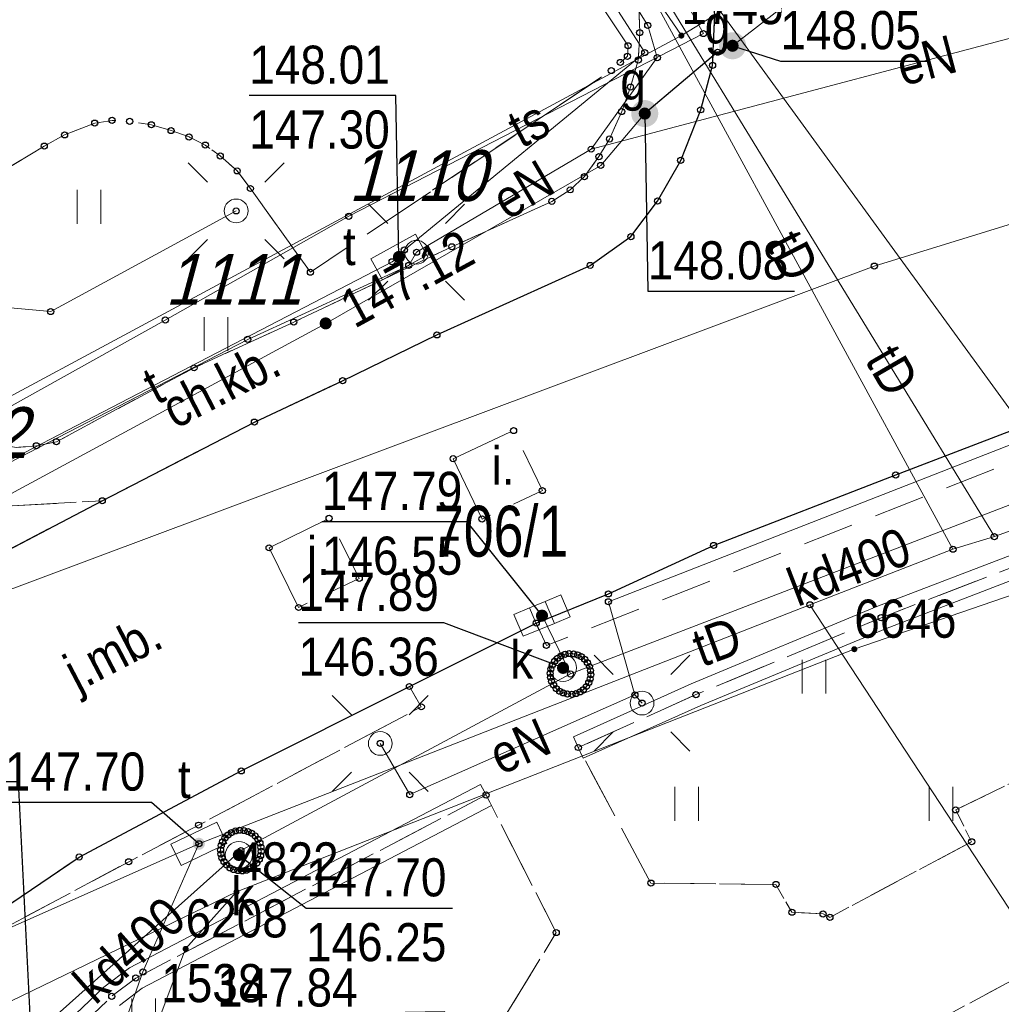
# Model space of a CAD drawing. Header units: metres. Extents: x 5548743 to 5556416, y 5707500 to 5714000.
# Tile 217 of 244: x 5554431 to 5554460, y 5710511 to 5710540. Entities that reach past the tile are written whole.
import ezdxf
from ezdxf.enums import TextEntityAlignment as Align

# ---------------------------------------------------------------- set-up
doc = ezdxf.new("R2010")
doc.units = ezdxf.units.M
for name, pattern in [('1.5_0.75', [2.25, 1.5, -0.75]), ('2.25_0.75', [3, 2.25, -0.75]), ('219-1000', [0])]:
    doc.linetypes.add(name, pattern=pattern)
doc.layers.get('0').update_dxf_attribs({"color": 2, "lineweight": 5})
doc.styles.get("Standard").update_dxf_attribs({"font": 'Working1250', "width": 0.75})
doc.linetypes.add('otdn_1000', pattern='A,7,0,[21,ksztalty.shx,S=0.7,R=0,X=0,Y=0]', length=7)

# ---------------------------------------------------------------- blocks, each defined once
blk = doc.blocks.new('203')
at = {"linetype": 'Continuous', "lineweight": 0}
h = blk.add_hatch(color=0, dxfattribs=at)
edge = h.paths.add_edge_path()
edge.add_arc((0, 0), 0.09, 0, 360)
blk = doc.blocks.new('PW01')
at = {"linetype": 'Continuous', "lineweight": 13}
h = blk.add_hatch(color=0, dxfattribs=at)
edge = h.paths.add_edge_path()
edge.add_arc((0, 0), 0.18, 0, 360)
blk = doc.blocks.new('US20')
at = {"color": 0, "linetype": 'Continuous', "lineweight": 13}
for p, q in [((-0.75, -0.35), (-0.75, 0.35)), ((-0.75, 0.35), (0.75, 0.35)), ((0.75, -0.35), (0.75, 0.35)), ((-0.75, -0.35), (0.75, -0.35))]:
    blk.add_line(p, q, dxfattribs=at)
blk = doc.blocks.new('SM01')
at = {"color": 0, "linetype": 'Continuous', "lineweight": 13}
for p, q in [((-0.848, 0.848), (-1.414, 1.414)), ((0.849, 0.848), (1.414, 1.414)), ((-0.848, -0.849), (-1.414, -1.414)), ((0.849, -0.849), (1.414, -1.414))]:
    blk.add_line(p, q, dxfattribs=at)
blk.add_circle((0, 0), 0.35, dxfattribs=at)
blk = doc.blocks.new('TU04')
at = {"color": 0, "linetype": 'Continuous', "lineweight": 13}
for p, q in [((0, 0), (0, 1)), ((0.7, 0), (0.7, 1))]:
    blk.add_line(p, q, dxfattribs=at)
blk = doc.blocks.new('US15')
at = {"color": 0, "linetype": 'Continuous', "lineweight": 13}
blk.add_circle((0, 0), 0.35, dxfattribs=at)
blk = doc.blocks.new('US25')
at = {"linetype": 'Continuous', "lineweight": 13}
h = blk.add_hatch(color=0, dxfattribs=at)
edge = h.paths.add_edge_path()
edge.add_arc((0, 0), 0.4, 0, 360)
blk = doc.blocks.new('US22')
at = {"color": 0, "linetype": 'Continuous', "lineweight": 0}
blk.add_circle((0, 0), 0.4, dxfattribs=at)
blk = doc.blocks.new('US05')
at = {"color": 0, "linetype": 'Continuous', "lineweight": 13}
for p, q in [((-0.75, -0.35), (-0.75, 0.35)), ((-0.75, 0.35), (-0.25, 0.35)), ((-0.25, -0.35), (-0.25, 0.35)), ((-0.25, 0.35), (0.25, 0.35)), ((0.25, -0.35), (0.25, 0.35)), ((0.25, 0.35), (0.75, 0.35)), ((0.75, -0.35), (0.75, 0.35)), ((-0.75, -0.35), (-0.25, -0.35)), ((-0.25, -0.35), (0.25, -0.35)), ((0.25, -0.35), (0.75, -0.35))]:
    blk.add_line(p, q, dxfattribs=at)
blk = doc.blocks.new('PIKIETAW1891')
at = {"color": 0}
blk.add_circle((0, 0), 0.09, dxfattribs=at)

msp = doc.modelspace()

# ---------------------------------------------------------------- linework, layer by layer
at = {"layer": '218-kontur użytku gruntowego', "color": 3, "linetype": 'CONTINUOUS', "lineweight": 18, "flags": 128}
for points in [[(5554450.09, 5710539.61), (5554434.63, 5710562.21)], [(5554434.63, 5710562.21), (5554450.09, 5710539.61)], [(5554413.41, 5710519.89), (5554450.09, 5710539.61)], [(5554450.09, 5710539.61), (5554413.41, 5710519.89)], [(5554469.37, 5710526.39), (5554455.19, 5710521.51)], [(5554455.19, 5710521.51), (5554469.37, 5710526.39)], [(5554455.19, 5710521.51), (5554436.97, 5710514.35)], [(5554436.97, 5710514.35), (5554455.19, 5710521.51)], [(5554436.97, 5710514.35), (5554435.47, 5710512.67)], [(5554435.47, 5710512.67), (5554436.97, 5710514.35)], [(5554435.47, 5710512.67), (5554434.75, 5710510.76)], [(5554434.75, 5710510.76), (5554435.47, 5710512.67)]]:
    msp.add_lwpolyline(points, dxfattribs=at)
at = {"layer": '219-działka ewidencyjna', "color": 7, "linetype": '219-1000', "lineweight": 18, "flags": 128}
for points in [[(5554434.63, 5710562.21), (5554450.09, 5710539.61)], [(5554459.12, 5710545.13), (5554450.09, 5710539.61)], [(5554450.09, 5710539.61), (5554413.41, 5710519.89)], [(5554469.37, 5710526.39), (5554455.19, 5710521.51)], [(5554455.19, 5710521.51), (5554436.97, 5710514.35)], [(5554436.97, 5710514.35), (5554421.11, 5710506.67)], [(5554436.97, 5710514.35), (5554435.47, 5710512.67)], [(5554435.47, 5710512.67), (5554434.75, 5710510.76)]]:
    msp.add_lwpolyline(points, dxfattribs=at)
at = {"layer": 'chodnik', "color": 7, "linetype": '1.5_0.75', "lineweight": 18, "flags": 128}
for points in [[(5554428.68, 5710510.32), (5554428.71, 5710509.3), (5554428.85, 5710508.67), (5554429.18, 5710508.02), (5554431.12, 5710505.17), (5554431.32, 5710505.12), (5554431.07, 5710506.29), (5554431.03, 5710507.25), (5554431.24, 5710508.44), (5554431.65, 5710509.37), (5554432.29, 5710510.32), (5554433.29, 5710511.27), (5554434, 5710511.81), (5554444.33, 5710517.21), (5554446.4, 5710513.15), (5554444.44, 5710509.96), (5554443.56, 5710510), (5554443.1, 5710510.82), (5554441.95, 5710510.8), (5554441.42, 5710509.98), (5554440.44, 5710509.96), (5554439.99, 5710509.05), (5554440.34, 5710508.14), (5554439.92, 5710507.26), (5554440.52, 5710506.42), (5554441.51, 5710506.3), (5554441.99, 5710505.52), (5554443.06, 5710505.47), (5554444.6, 5710506.4), (5554445.11, 5710507), (5554446.04, 5710505.19), (5554445.25, 5710505.1), (5554444.66, 5710504.35), (5554443.68, 5710504.28), (5554443.05, 5710503.38), (5554443.6, 5710502.46), (5554443.17, 5710501.64), (5554443.67, 5710500.76), (5554444.68, 5710500.67), (5554445.14, 5710499.85), (5554446.21, 5710499.93), (5554446.83, 5710500.71), (5554447.76, 5710500.74), (5554448.26, 5710501.67), (5554447.82, 5710502.52), (5554448.35, 5710503.32), (5554451.99, 5710503.2), (5554454.86, 5710499.22), (5554457.35, 5710501.07), (5554454.72, 5710504.86), (5554456.51, 5710508.06), (5554456.13, 5710508.89), (5554456.44, 5710509.78), (5554456.55, 5710509.97), (5554465.15, 5710514.6), (5554465.57, 5710513.75), (5554467.51, 5710514.73), (5554466.99, 5710515.66), (5554470.4, 5710517.43), (5554474.47, 5710517.35), (5554476.66, 5710520.72), (5554484.57, 5710525.04), (5554485.07, 5710524.1), (5554486.93, 5710525.13), (5554486.48, 5710526.01), (5554497.58, 5710531.99), (5554498.19, 5710531.86), (5554498.78, 5710531.64), (5554499.18, 5710531.28), (5554502.01, 5710533.41), (5554501.83, 5710533.8), (5554501.84, 5710534.12), (5554502.03, 5710534.42), (5554509.05, 5710539.4), (5554508.94, 5710540.48), (5554508.06, 5710540.87), (5554508.43, 5710541.64), (5554507.85, 5710542.54), (5554506.95, 5710542.6), (5554506.5, 5710543.63), (5554491.87, 5710538.69), (5554484.57, 5710536.26), (5554478.34, 5710534.15), (5554478.09, 5710534.93), (5554474.12, 5710533.41), (5554474.36, 5710532.77), (5554472.05, 5710531.84), (5554446.11, 5710521.62), (5554445.81, 5710522.28), (5554442.07, 5710520.41), (5554442.42, 5710519.81), (5554435.85, 5710516.32), (5554433.79, 5710515.24), (5554429.41, 5710512.9), (5554429.18, 5710512.41), (5554428.8, 5710511.3)], [(5554425.75, 5710529.8), (5554425.81, 5710529.6), (5554426.08, 5710528.67), (5554426.29, 5710528.2), (5554426.77, 5710527.04), (5554427.22, 5710526.64), (5554428.06, 5710526.15), (5554429.02, 5710525.66), (5554433.01, 5710525.89), (5554437.5, 5710528.21), (5554440.1, 5710529.43), (5554442.88, 5710530.78), (5554447.4, 5710532.83), (5554448.6, 5710533.68), (5554449.39, 5710534.73), (5554450.07, 5710535.93), (5554450.66, 5710537.42), (5554451.01, 5710538.73), (5554451.08, 5710540.23), (5554450.88, 5710541.78), (5554450.55, 5710542.97), (5554448.71, 5710541.81), (5554448.82, 5710540.79), (5554448.86, 5710539.7), (5554448.82, 5710538.89), (5554448.59, 5710538.09), (5554448.33, 5710537.37), (5554447.97, 5710536.56), (5554447.66, 5710536.04), (5554447.23, 5710535.45), (5554446.81, 5710535.06), (5554446.27, 5710534.72), (5554443.32, 5710533.38), (5554438.66, 5710531.16), (5554435.72, 5710529.81), (5554431.66, 5710527.63), (5554431.07, 5710527.51), (5554430.48, 5710527.46), (5554429.99, 5710527.54), (5554429.42, 5710527.8), (5554428.79, 5710528.12), (5554428.18, 5710528.57), (5554427.49, 5710529.3), (5554427.12, 5710529.62), (5554426.66, 5710529.81)], [(5554449.19, 5710514.61), (5554447.05, 5710518.61), (5554450.52, 5710520.17), (5554455.98, 5710522.44), (5554469.34, 5710527.58), (5554475.09, 5710529.64), (5554489.2, 5710534.4), (5554495.14, 5710536.4), (5554495.67, 5710535.14), (5554498.1, 5710536.54), (5554497.72, 5710537.29), (5554504.77, 5710539.73), (5554505.25, 5710539.75), (5554505.46, 5710539.66), (5554505.59, 5710539.5), (5554505.68, 5710539.29), (5554505.64, 5710539.07), (5554505.48, 5710538.86), (5554505.21, 5710538.61), (5554501.15, 5710535.72), (5554500.47, 5710536.13), (5554499.98, 5710536.26), (5554499.57, 5710536.26), (5554498.89, 5710536.16), (5554498.46, 5710535.99), (5554495.96, 5710534.6), (5554491.42, 5710532.33), (5554489.59, 5710532.39), (5554480, 5710527.27), (5554479.5, 5710528.15), (5554477.63, 5710527.15), (5554478.11, 5710526.33), (5554474.59, 5710524.33), (5554470.55, 5710524.44), (5554468.54, 5710521.25), (5554460.56, 5710516.84), (5554460.1, 5710517.7), (5554458.18, 5710516.77), (5554458.65, 5710515.83), (5554454.47, 5710513.6), (5554454.27, 5710513.7), (5554453.35, 5710513.75), (5554452.88, 5710514.57)]]:
    msp.add_lwpolyline(points, close=True, dxfattribs=at)
at = {"layer": 'jezdnia', "color": 7, "linetype": '2.25_0.75', "lineweight": 18, "flags": 128}
for points in [[(5554412.43, 5710514.29), (5554408.24, 5710510.92), (5554418.66, 5710508.44), (5554419.59, 5710509.15), (5554420.38, 5710509.5), (5554421.46, 5710509.6), (5554422.36, 5710509.47), (5554423.16, 5710509.24), (5554423.89, 5710508.85), (5554424.46, 5710508.45), (5554428.69, 5710502.64), (5554439.05, 5710488.34), (5554439.27, 5710487.75), (5554439.32, 5710487.1), (5554439.14, 5710486.55), (5554438.1, 5710485.76), (5554437.65, 5710485.71), (5554436.85, 5710485.85), (5554441.68, 5710479.01), (5554444.19, 5710480.86), (5554442.45, 5710483.36), (5554443.47, 5710484.11), (5554467.28, 5710501.44), (5554488.48, 5710516.77), (5554505.22, 5710528.95), (5554521.64, 5710540.81), (5554534.16, 5710549.88), (5554542.28, 5710555.84), (5554542.73, 5710556.08), (5554548.69, 5710558.31), (5554550.14, 5710558.79), (5554550.8, 5710559.03), (5554551.51, 5710559.12), (5554552.37, 5710559.08), (5554553.78, 5710558.9), (5554554.78, 5710558.61), (5554555.64, 5710558.2), (5554556.75, 5710557.41), (5554557.27, 5710556.62), (5554557.72, 5710555.64), (5554562.19, 5710557.43), (5554562.14, 5710560.52), (5554558, 5710570.33), (5554557.22, 5710570.54), (5554556.66, 5710571.02), (5554556.14, 5710571.5), (5554555.73, 5710572.18), (5554551.34, 5710570.77), (5554551.5, 5710569.95), (5554551.48, 5710569.22), (5554551.26, 5710568.27), (5554550.9, 5710567.4), (5554550.49, 5710566.63), (5554550, 5710565.93), (5554549.32, 5710565.24), (5554547.89, 5710564.5), (5554545.11, 5710563.32), (5554541.28, 5710561.94), (5554534.34, 5710559.41), (5554531.12, 5710560.98), (5554521.77, 5710557.63), (5554514.14, 5710555.67), (5554512.15, 5710552.94), (5554509.31, 5710551.99), (5554508.96, 5710551.99), (5554508.15, 5710552.25), (5554507.64, 5710552.54), (5554506.95, 5710553.08), (5554506.33, 5710553.74), (5554505.62, 5710554.6), (5554504.27, 5710557.08), (5554503.76, 5710559.81), (5554500.07, 5710560.85), (5554495.64, 5710558.86), (5554496.41, 5710557.66), (5554496.92, 5710556.29), (5554497.23, 5710555.1), (5554497.4, 5710553.9), (5554497.47, 5710552.1), (5554497.29, 5710550.89), (5554497.03, 5710549.78), (5554496.59, 5710548.91), (5554496.04, 5710547.96), (5554495.73, 5710547.56), (5554494.8, 5710547.25), (5554491.67, 5710548.63), (5554486.93, 5710547.1), (5554485.39, 5710546.56), (5554480.26, 5710544.86), (5554478.27, 5710541.32), (5554476.06, 5710540.6), (5554472.16, 5710539.33), (5554470.22, 5710538.71), (5554468.48, 5710538.32), (5554467.02, 5710538.21), (5554465.68, 5710538.2), (5554464.68, 5710538.33), (5554463.62, 5710538.55), (5554462.32, 5710538.98), (5554460.78, 5710539.89), (5554459.64, 5710540.79), (5554459.04, 5710541.45), (5554456.35, 5710545.55), (5554450.55, 5710542.97), (5554450.88, 5710541.78), (5554451.08, 5710540.23), (5554451.01, 5710538.73), (5554450.66, 5710537.42), (5554450.07, 5710535.93), (5554449.39, 5710534.73), (5554448.6, 5710533.68), (5554447.4, 5710532.83), (5554442.88, 5710530.78), (5554440.1, 5710529.43), (5554437.5, 5710528.21), (5554433.01, 5710525.89), (5554428.59, 5710523.58), (5554424.16, 5710521.11), (5554422.19, 5710520.04), (5554421.57, 5710519.67), (5554417.2, 5710517.18), (5554414.65, 5710515.66)], [(5554423.49, 5710524.76), (5554423.5, 5710524.08), (5554423.27, 5710523.12), (5554422.19, 5710520.04), (5554424.16, 5710521.11), (5554428.59, 5710523.58), (5554433.01, 5710525.89), (5554429.02, 5710525.66), (5554428.06, 5710526.15), (5554427.22, 5710526.64), (5554426.77, 5710527.04), (5554426.29, 5710528.2), (5554426.08, 5710528.67), (5554425.81, 5710529.6), (5554425.75, 5710529.8), (5554425.68, 5710530.16), (5554425.67, 5710530.74), (5554425.75, 5710531.22), (5554425.92, 5710531.76), (5554426.18, 5710532.33), (5554426.53, 5710532.87), (5554426.9, 5710533.34), (5554427.37, 5710533.84), (5554427.88, 5710534.29), (5554431.3, 5710536.35), (5554431.9, 5710536.68), (5554432.79, 5710537.03), (5554433.3, 5710537.11), (5554433.82, 5710537.08), (5554434.46, 5710536.98), (5554435.04, 5710536.81), (5554435.57, 5710536.62), (5554436.05, 5710536.38), (5554436.49, 5710536.06), (5554436.99, 5710535.62), (5554437.38, 5710535.1), (5554439.15, 5710532.63), (5554448.02, 5710538.58), (5554448.29, 5710538.82), (5554448.5, 5710539), (5554448.52, 5710539.31), (5554434.27, 5710560.71), (5554430.08, 5710557.92), (5554424.57, 5710554.26), (5554424.97, 5710553.64), (5554420.86, 5710550.76), (5554425.14, 5710544.32), (5554427.99, 5710546.27), (5554428.77, 5710546.5), (5554429.14, 5710546.49), (5554429.5, 5710546.43), (5554429.84, 5710546.27), (5554430.15, 5710546.04), (5554430.29, 5710545.76), (5554430.67, 5710544.85), (5554430.94, 5710543.91), (5554430.89, 5710543.59), (5554430.85, 5710542.88), (5554430.75, 5710542.26), (5554430.35, 5710541.02), (5554429.91, 5710540.35), (5554429.16, 5710539.47), (5554428.71, 5710539.04), (5554426.31, 5710537.61), (5554426.14, 5710537.52), (5554425.05, 5710536.67), (5554424.79, 5710536.43), (5554424.46, 5710536.13), (5554423.82, 5710535.42), (5554423.29, 5710534.63), (5554422.8, 5710533.88), (5554422.53, 5710533.17), (5554422.22, 5710532.26), (5554421.97, 5710531.2), (5554422.02, 5710529.61), (5554422.21, 5710528.72), (5554422.56, 5710527.53), (5554423, 5710526.28), (5554423.34, 5710525.67), (5554423.44, 5710525.37)], [(5554428.71, 5710509.3), (5554428.68, 5710510.32), (5554428.8, 5710511.3), (5554429.18, 5710512.41), (5554429.41, 5710512.9), (5554429.89, 5710513.58), (5554430.34, 5710514.03), (5554432.33, 5710515.38), (5554437.11, 5710517.92), (5554442.07, 5710520.41), (5554445.81, 5710522.28), (5554447.94, 5710523.14), (5554451.04, 5710524.57), (5554456.41, 5710526.65), (5554473.26, 5710533.11), (5554474.12, 5710533.41), (5554478.09, 5710534.93), (5554483.66, 5710536.94), (5554498.64, 5710542.03), (5554516.16, 5710548.01), (5554516.93, 5710548), (5554517.64, 5710547.84), (5554518.12, 5710547.63), (5554518.49, 5710547.33), (5554518.69, 5710546.82), (5554518.62, 5710546.31), (5554518.49, 5710545.68), (5554518.25, 5710545.11), (5554502.01, 5710533.41), (5554499.18, 5710531.28), (5554480.51, 5710517.72), (5554457.35, 5710501.07), (5554454.86, 5710499.22), (5554446.83, 5710493.37), (5554446.13, 5710492.94), (5554445.39, 5710492.65), (5554444.53, 5710492.46), (5554443.54, 5710492.36), (5554442.75, 5710492.37), (5554441.95, 5710492.65), (5554440.44, 5710493.3), (5554439.31, 5710494.14), (5554438.58, 5710494.97), (5554431.32, 5710505.12), (5554431.12, 5710505.17), (5554429.18, 5710508.02), (5554428.85, 5710508.67)]]:
    msp.add_lwpolyline(points, close=True, dxfattribs=at)
at = {"layer": 'komora podziemna', "color": 34, "linetype": 'CONTINUOUS', "lineweight": 18, "flags": 128}
for points in [[(5554446.4, 5710520.35), (5554446.32, 5710520.45), (5554446.26, 5710520.56), (5554446.23, 5710520.68), (5554446.22, 5710520.8), (5554446.24, 5710520.93), (5554446.28, 5710521.04), (5554446.35, 5710521.15), (5554446.44, 5710521.24), (5554446.54, 5710521.31), (5554446.66, 5710521.36), (5554446.78, 5710521.38), (5554446.91, 5710521.37), (5554447.03, 5710521.34), (5554447.14, 5710521.29), (5554447.24, 5710521.21), (5554447.32, 5710521.11), (5554447.38, 5710521), (5554447.41, 5710520.88), (5554447.42, 5710520.76), (5554447.4, 5710520.63), (5554447.36, 5710520.52), (5554447.29, 5710520.41), (5554447.2, 5710520.32), (5554447.1, 5710520.25), (5554446.98, 5710520.2), (5554446.86, 5710520.18), (5554446.73, 5710520.19), (5554446.61, 5710520.22), (5554446.5, 5710520.27)], [(5554436.68, 5710515.14), (5554436.6, 5710515.24), (5554436.54, 5710515.35), (5554436.51, 5710515.47), (5554436.5, 5710515.59), (5554436.52, 5710515.72), (5554436.56, 5710515.83), (5554436.63, 5710515.94), (5554436.72, 5710516.03), (5554436.82, 5710516.1), (5554436.94, 5710516.15), (5554437.06, 5710516.17), (5554437.19, 5710516.16), (5554437.31, 5710516.13), (5554437.42, 5710516.08), (5554437.52, 5710516), (5554437.6, 5710515.9), (5554437.66, 5710515.79), (5554437.69, 5710515.67), (5554437.7, 5710515.55), (5554437.68, 5710515.42), (5554437.64, 5710515.31), (5554437.57, 5710515.2), (5554437.48, 5710515.11), (5554437.38, 5710515.04), (5554437.26, 5710514.99), (5554437.14, 5710514.97), (5554437.01, 5710514.98), (5554436.89, 5710515.01), (5554436.78, 5710515.06)]]:
    msp.add_lwpolyline(points, close=True, dxfattribs=at)
at = {"layer": 'krawężnik', "color": 7, "linetype": 'CONTINUOUS', "lineweight": 25, "flags": 128}
for points in [[(5554428.68, 5710510.32), (5554428.8, 5710511.3), (5554429.18, 5710512.41), (5554429.41, 5710512.9), (5554429.89, 5710513.58), (5554430.34, 5710514.03), (5554432.33, 5710515.38), (5554437.11, 5710517.92), (5554442.07, 5710520.41), (5554445.81, 5710522.28), (5554447.94, 5710523.14), (5554451.04, 5710524.57), (5554456.41, 5710526.65), (5554473.26, 5710533.11), (5554474.12, 5710533.41), (5554478.09, 5710534.93), (5554483.66, 5710536.94), (5554498.64, 5710542.03), (5554516.16, 5710548.01)], [(5554408.24, 5710510.92), (5554412.43, 5710514.29), (5554414.65, 5710515.66), (5554417.2, 5710517.18), (5554421.57, 5710519.67), (5554422.19, 5710520.04), (5554424.16, 5710521.11), (5554428.59, 5710523.58), (5554433.01, 5710525.89), (5554437.5, 5710528.21), (5554440.1, 5710529.43), (5554442.88, 5710530.78), (5554447.4, 5710532.83), (5554448.6, 5710533.68), (5554449.39, 5710534.73), (5554450.07, 5710535.93), (5554450.66, 5710537.42), (5554451.01, 5710538.73), (5554451.08, 5710540.23), (5554450.88, 5710541.78), (5554450.55, 5710542.97)]]:
    msp.add_lwpolyline(points, dxfattribs=at)
at = {"layer": 'obszar utwardzony', "color": 7, "linetype": '2.25_0.75', "lineweight": 18, "flags": 128}
for points in [[(5554443.36, 5710527.13), (5554444.21, 5710525.35), (5554445.99, 5710526.19), (5554445.14, 5710527.96)], [(5554437.93, 5710524.5), (5554438.8, 5710522.74), (5554440.59, 5710523.6), (5554439.7, 5710525.37)]]:
    msp.add_lwpolyline(points, close=True, dxfattribs=at)
at = {"layer": 'obudowa ochronna przewodu', "color": 7, "linetype": 'CONTINUOUS', "lineweight": 25, "flags": 128}
msp.add_lwpolyline([(5554451.16, 5710539.12), (5554449.01, 5710537.31)], dxfattribs=at)
at = {"layer": 'przewód elektroenergetyczny podziemny', "color": 1, "linetype": 'CONTINUOUS', "lineweight": 18, "flags": 128}
for points in [[(5554447.43, 5710536.26), (5554449.38, 5710538.96), (5554449.1, 5710539.91), (5554446.11, 5710544.72), (5554432.51, 5710564.42), (5554432.38, 5710565.37), (5554430.06, 5710566.41), (5554417.46, 5710586.08)], [(5554470.04, 5710542.38), (5554463.17, 5710540.43), (5554447.43, 5710536.26)], [(5554402.54, 5710535.66), (5554406.33, 5710530.51), (5554415.56, 5710519.51), (5554418.79, 5710520.86), (5554419.18, 5710520.89), (5554421.39, 5710522.43), (5554437.3, 5710530.65), (5554442.05, 5710532.83), (5554442.28, 5710533.22), (5554447.43, 5710536.26)], [(5554410.19, 5710525.08), (5554423.02, 5710532.24), (5554431.49, 5710531.47), (5554436.96, 5710534.44)], [(5554441.21, 5710518.73), (5554442.08, 5710517.22), (5554448.72, 5710520.16), (5554447.94, 5710522.91), (5554468.24, 5710530.84)], [(5554448.72, 5710520.16), (5554448.93, 5710519.92)]]:
    msp.add_lwpolyline(points, dxfattribs=at)
at = {"layer": 'przewód gazowy', "color": 40, "linetype": 'CONTINUOUS', "lineweight": 18, "flags": 128}
msp.add_lwpolyline([(5554458.63, 5710544.72), (5554458.1, 5710544.34), (5554451.6, 5710539.31), (5554451.16, 5710539.12), (5554449.01, 5710537.31), (5554447.71, 5710535.78), (5554439.6, 5710531.12), (5554415.09, 5710517.86), (5554410.42, 5710514.68), (5554410.59, 5710513.89), (5554417.1, 5710505.78)], dxfattribs=at)
msp.add_lwpolyline([(5554458.63, 5710544.72), (5554458.1, 5710544.34), (5554451.6, 5710539.31), (5554451.16, 5710539.12), (5554449.01, 5710537.31), (5554447.71, 5710535.78), (5554439.6, 5710531.12), (5554415.09, 5710517.86), (5554410.42, 5710514.68), (5554410.59, 5710513.89), (5554417.1, 5710505.78)], dxfattribs=at)
at = {"layer": 'przewód kanalizacyjny', "color": 34, "linetype": 'CONTINUOUS', "lineweight": 18, "flags": 128}
for points in [[(5554430.94, 5710510.08), (5554437.1, 5710515.57), (5554446.82, 5710520.78), (5554476.49, 5710532.2)], [(5554445.98, 5710522.5), (5554446.82, 5710520.78)]]:
    msp.add_lwpolyline(points, dxfattribs=at)
at = {"layer": 'przewód telekomunikacyjny podziemny', "color": 30, "linetype": 'CONTINUOUS', "lineweight": 18, "flags": 128}
for points in [[(5554463.96, 5710526.5), (5554462.85, 5710526.03), (5554461.35, 5710526.43), (5554450.63, 5710541.17), (5554432.61, 5710568.64), (5554418.97, 5710587.2), (5554405.21, 5710606.55), (5554390.24, 5710627.44), (5554367.89, 5710656.4), (5554350.5, 5710678.99), (5554328.33, 5710708.59)], [(5554451.62, 5710615.26), (5554451.25, 5710615.01), (5554445.5, 5710612.03), (5554439.88, 5710609.43), (5554431.8, 5710606.18), (5554420.5, 5710599.89), (5554413.04, 5710595.05), (5554418.43, 5710587.27), (5554421.85, 5710580.69), (5554423.62, 5710578.89), (5554425.07, 5710576.9), (5554428.95, 5710571.78), (5554432.09, 5710567.46), (5554439.67, 5710557.33), (5554446.17, 5710546.45), (5554449.55, 5710541.81), (5554450.74, 5710539.67), (5554440.28, 5710534.28), (5554434.87, 5710531.22), (5554426.77, 5710526.7), (5554421.99, 5710524.3), (5554412.76, 5710518.69), (5554409.67, 5710523.11), (5554408.89, 5710523.91)], [(5554374.01, 5710454.75), (5554369.95, 5710464.56), (5554368.86, 5710465.36), (5554380.31, 5710483.95), (5554389.55, 5710494.24), (5554395.67, 5710499.5), (5554427.9, 5710522.38), (5554455.78, 5710532.81), (5554483.92, 5710541.5), (5554524.38, 5710553.96), (5554539.21, 5710559.79), (5554555.97, 5710566.98), (5554585.2, 5710580.72), (5554598.19, 5710584.52), (5554607.28, 5710586.33), (5554615.01, 5710584.66), (5554643.84, 5710573.06)], [(5554417.46, 5710586.08), (5554417.53, 5710585.55), (5554429.97, 5710566), (5554432.27, 5710564.26), (5554445.48, 5710544.65), (5554445.62, 5710544.44), (5554445.73, 5710544.23), (5554449.01, 5710539.11), (5554441.92, 5710533.29), (5554441.76, 5710533.08), (5554441.56, 5710532.94), (5554421.13, 5710522.34)], [(5554459.32, 5710524.83), (5554446.39, 5710546)], [(5554458.1, 5710524.46), (5554446.39, 5710546)], [(5554435.86, 5710515.77), (5554453.88, 5710522.82), (5554458.1, 5710524.46), (5554459.32, 5710524.83), (5554463.96, 5710526.5)], [(5554453.88, 5710522.82), (5554469.42, 5710499.12)], [(5554374.01, 5710454.75), (5554382.04, 5710468.19), (5554389.21, 5710479.14), (5554397.08, 5710487.16), (5554402.37, 5710492.55), (5554420.79, 5710509.07), (5554435.86, 5710515.77)], [(5554435.86, 5710515.77), (5554434.21, 5710511.99), (5554433.65, 5710510.4), (5554433.55, 5710506.81), (5554436.41, 5710501.92), (5554440.41, 5710496.53), (5554444.01, 5710481.48), (5554457.17, 5710461.27), (5554472.38, 5710447.38), (5554480.61, 5710442.82), (5554488.24, 5710441.11), (5554491.73, 5710441.17), (5554511.98, 5710435.78), (5554517, 5710436.6), (5554521.87, 5710438.39), (5554531.76, 5710444.54)]]:
    msp.add_lwpolyline(points, dxfattribs=at)
at = {"layer": 'rzedna-Atr2', "color": 7, "flags": 128}
for points in [[(5554451.6, 5710539.31), (5554453.01, 5710538.86), (5554457.333, 5710538.86)], [(5554441.76, 5710533.08), (5554441.67, 5710537.84), (5554437.348, 5710537.84)], [(5554449.01, 5710537.31), (5554449.1, 5710532.07), (5554453.423, 5710532.07)], [(5554445.98, 5710522.5), (5554443.77, 5710525.27), (5554439.487, 5710525.27)], [(5554446.6, 5710520.96), (5554443.08, 5710522.29), (5554438.797, 5710522.29)], [(5554430.92, 5710509.93), (5554430.54, 5710517.6), (5554426.114, 5710517.6)], [(5554435.86, 5710515.77), (5554434.46, 5710516.99), (5554430.138, 5710516.99)], [(5554437.04, 5710515.44), (5554439.02, 5710513.87), (5554443.342, 5710513.87)]]:
    msp.add_lwpolyline(points, dxfattribs=at)
at = {"layer": 'trawnik', "color": 7, "linetype": '1.5_0.75', "lineweight": 18, "flags": 128}
for points in [[(5554434.27, 5710560.71), (5554448.52, 5710539.31), (5554448.5, 5710539), (5554448.29, 5710538.82), (5554448.02, 5710538.58), (5554439.15, 5710532.63), (5554437.38, 5710535.1), (5554436.99, 5710535.62), (5554436.49, 5710536.06), (5554436.05, 5710536.38), (5554435.57, 5710536.62), (5554435.04, 5710536.81), (5554434.46, 5710536.98), (5554433.82, 5710537.08), (5554433.3, 5710537.11), (5554432.79, 5710537.03), (5554431.9, 5710536.68), (5554431.3, 5710536.35), (5554427.88, 5710534.29), (5554427.37, 5710533.84), (5554426.9, 5710533.34), (5554426.53, 5710532.87), (5554426.18, 5710532.33), (5554425.92, 5710531.76), (5554425.75, 5710531.22), (5554425.67, 5710530.74), (5554425.68, 5710530.16), (5554425.75, 5710529.8), (5554426.66, 5710529.81), (5554427.12, 5710529.62), (5554427.49, 5710529.3), (5554428.18, 5710528.57), (5554428.79, 5710528.12), (5554429.42, 5710527.8), (5554429.99, 5710527.54), (5554430.48, 5710527.46), (5554431.07, 5710527.51), (5554431.66, 5710527.63), (5554435.72, 5710529.81), (5554438.66, 5710531.16), (5554443.32, 5710533.38), (5554446.27, 5710534.72), (5554446.81, 5710535.06), (5554447.23, 5710535.45), (5554447.66, 5710536.04), (5554447.97, 5710536.56), (5554448.33, 5710537.37), (5554448.59, 5710538.09), (5554448.82, 5710538.89), (5554448.86, 5710539.7), (5554448.82, 5710540.79), (5554448.71, 5710541.81), (5554442.92, 5710550.53), (5554438.15, 5710557.6), (5554435.47, 5710561.55)], [(5554495.14, 5710536.4), (5554489.2, 5710534.4), (5554475.09, 5710529.64), (5554469.34, 5710527.58), (5554455.98, 5710522.44), (5554450.52, 5710520.17), (5554447.05, 5710518.61), (5554449.19, 5710514.61), (5554452.88, 5710514.57), (5554453.35, 5710513.75), (5554454.27, 5710513.7), (5554454.47, 5710513.6), (5554458.65, 5710515.83), (5554458.18, 5710516.77), (5554460.1, 5710517.7), (5554460.56, 5710516.84), (5554468.54, 5710521.25), (5554470.55, 5710524.44), (5554474.59, 5710524.33), (5554478.11, 5710526.33), (5554477.63, 5710527.15), (5554479.5, 5710528.15), (5554480, 5710527.27), (5554489.59, 5710532.39), (5554491.42, 5710532.33), (5554495.96, 5710534.6), (5554495.67, 5710535.14)], [(5554457.35, 5710501.07), (5554480.51, 5710517.72), (5554499.18, 5710531.28), (5554498.78, 5710531.64), (5554498.19, 5710531.86), (5554497.58, 5710531.99), (5554486.48, 5710526.01), (5554486.93, 5710525.13), (5554485.07, 5710524.1), (5554484.57, 5710525.04), (5554476.66, 5710520.72), (5554474.47, 5710517.35), (5554470.4, 5710517.43), (5554466.99, 5710515.66), (5554467.51, 5710514.73), (5554465.57, 5710513.75), (5554465.15, 5710514.6), (5554456.55, 5710509.97), (5554456.44, 5710509.78), (5554456.13, 5710508.89), (5554456.51, 5710508.06), (5554454.72, 5710504.86)], [(5554442.07, 5710520.41), (5554437.11, 5710517.92), (5554432.33, 5710515.38), (5554430.34, 5710514.03), (5554429.89, 5710513.58), (5554429.41, 5710512.9), (5554433.79, 5710515.24), (5554435.85, 5710516.32), (5554442.42, 5710519.81)], [(5554441.51, 5710506.3), (5554440.52, 5710506.42), (5554439.92, 5710507.26), (5554440.34, 5710508.14), (5554439.99, 5710509.05), (5554440.44, 5710509.96), (5554441.42, 5710509.98), (5554441.95, 5710510.8), (5554443.1, 5710510.82), (5554443.56, 5710510), (5554444.44, 5710509.96), (5554446.4, 5710513.15), (5554444.33, 5710517.21), (5554434, 5710511.81), (5554433.29, 5710511.27), (5554432.29, 5710510.32), (5554431.65, 5710509.37), (5554431.24, 5710508.44), (5554431.03, 5710507.25), (5554431.07, 5710506.29), (5554431.32, 5710505.12), (5554438.58, 5710494.97), (5554439.31, 5710494.14), (5554440.44, 5710493.3), (5554441.95, 5710492.65), (5554442.75, 5710492.37), (5554443.54, 5710492.36), (5554444.53, 5710492.46), (5554445.39, 5710492.65), (5554446.13, 5710492.94), (5554446.83, 5710493.37), (5554454.86, 5710499.22), (5554451.99, 5710503.2), (5554448.35, 5710503.32), (5554447.82, 5710502.52), (5554448.26, 5710501.67), (5554447.76, 5710500.74), (5554446.83, 5710500.71), (5554446.21, 5710499.93), (5554445.14, 5710499.85), (5554444.68, 5710500.67), (5554443.67, 5710500.76), (5554443.17, 5710501.64), (5554443.6, 5710502.46), (5554443.05, 5710503.38), (5554443.68, 5710504.28), (5554444.66, 5710504.35), (5554445.25, 5710505.1), (5554446.04, 5710505.19), (5554445.11, 5710507), (5554444.6, 5710506.4), (5554443.06, 5710505.47), (5554441.99, 5710505.52)]]:
    msp.add_lwpolyline(points, close=True, dxfattribs=at)
at = {"layer": 'ściana oporowa (linia)', "color": 0, "lineweight": 18}
for p, q in [((5554455.85, 5710522.765), (5554469.218, 5710527.908)), ((5554450.381, 5710520.491), (5554455.85, 5710522.765)), ((5554446.906, 5710518.929), (5554450.381, 5710520.491)), ((5554446.906, 5710518.929), (5554447.05, 5710518.61)), ((5554444.492, 5710516.9), (5554444.33, 5710517.21)), ((5554444.492, 5710516.9), (5554434.189, 5710511.513)), ((5554434.189, 5710511.513), (5554433.518, 5710511.002))]:
    msp.add_line(p, q, dxfattribs=at)
at = {"layer": 'ściana oporowa (linia)', "color": 0, "linetype": 'otdn_1000', "lineweight": 18}
for p, q in [((5554456.11, 5710522.115), (5554469.462, 5710527.252)), ((5554450.659, 5710519.849), (5554456.11, 5710522.115)), ((5554447.194, 5710518.291), (5554450.659, 5710519.849)), ((5554447.194, 5710518.291), (5554447.05, 5710518.61)), ((5554444.168, 5710517.52), (5554433.811, 5710512.107)), ((5554444.168, 5710517.52), (5554444.33, 5710517.21)), ((5554433.811, 5710512.107), (5554433.062, 5710511.538)), ((5554433.062, 5710511.538), (5554432.02, 5710510.549))]:
    msp.add_line(p, q, dxfattribs=at)

# ---------------------------------------------------------------- block references
at = {"layer": '203-punkt graniczny', "color": 7, "linetype": 'CONTINUOUS', "lineweight": 18}
for p in [(5554450.09, 5710539.61), (5554455.19, 5710521.51), (5554436.97, 5710514.35), (5554435.47, 5710512.67)]:
    msp.add_blockref('203', p, dxfattribs=at)
at = {"layer": 'kratka ściekowa', "color": 34, "linetype": 'CONTINUOUS', "lineweight": 18, "rotation": 22.451}
msp.add_blockref('US05', (5554445.98, 5710522.5), dxfattribs=at)
at = {"layer": 'latarnia', "color": 7, "linetype": 'CONTINUOUS', "lineweight": 18}
for p in [(5554436.96, 5710534.44), (5554442.28, 5710533.22), (5554448.93, 5710519.92), (5554441.21, 5710518.73)]:
    msp.add_blockref('SM01', p, dxfattribs=at)
at = {"layer": 'Punkt roboczy BDOT GESUT K1', "color": 6, "linetype": 'CONTINUOUS', "lineweight": 18}
for p in [(5554449.1, 5710539.91), (5554448.86, 5710539.7), (5554448.86, 5710539.7), (5554450.74, 5710539.67), (5554448.52, 5710539.31), (5554448.52, 5710539.31), (5554451.6, 5710539.31), (5554451.6, 5710539.31), (5554451.6, 5710539.31), (5554448.5, 5710539), (5554448.5, 5710539), (5554448.82, 5710538.89), (5554448.82, 5710538.89), (5554449.01, 5710539.11), (5554449.38, 5710538.96), (5554451.16, 5710539.12), (5554451.16, 5710539.12), (5554451.16, 5710539.12), (5554448.29, 5710538.82), (5554448.29, 5710538.82), (5554451.01, 5710538.73), (5554451.01, 5710538.73), (5554451.01, 5710538.73), (5554448.02, 5710538.58), (5554448.02, 5710538.58), (5554448.59, 5710538.09), (5554448.59, 5710538.09), (5554448.33, 5710537.37), (5554448.33, 5710537.37), (5554449.01, 5710537.31), (5554449.01, 5710537.31), (5554449.01, 5710537.31), (5554449.01, 5710537.31), (5554450.66, 5710537.42), (5554450.66, 5710537.42), (5554450.66, 5710537.42), (5554432.79, 5710537.03), (5554432.79, 5710537.03), (5554433.3, 5710537.11), (5554433.3, 5710537.11), (5554433.82, 5710537.08), (5554433.82, 5710537.08), (5554434.46, 5710536.98), (5554434.46, 5710536.98), (5554431.9, 5710536.68), (5554431.9, 5710536.68), (5554435.04, 5710536.81), (5554435.04, 5710536.81), (5554435.57, 5710536.62), (5554435.57, 5710536.62), (5554431.3, 5710536.35), (5554431.3, 5710536.35), (5554436.05, 5710536.38), (5554436.05, 5710536.38), (5554447.97, 5710536.56), (5554447.97, 5710536.56), (5554436.49, 5710536.06), (5554436.49, 5710536.06), (5554447.43, 5710536.26), (5554447.43, 5710536.26), (5554447.43, 5710536.26), (5554447.66, 5710536.04), (5554447.66, 5710536.04), (5554447.71, 5710535.78), (5554447.71, 5710535.78), (5554450.07, 5710535.93), (5554450.07, 5710535.93), (5554450.07, 5710535.93), (5554436.99, 5710535.62), (5554436.99, 5710535.62), (5554447.23, 5710535.45), (5554447.23, 5710535.45), (5554437.38, 5710535.1), (5554437.38, 5710535.1), (5554446.81, 5710535.06), (5554446.81, 5710535.06), (5554446.27, 5710534.72), (5554446.27, 5710534.72), (5554449.39, 5710534.73), (5554449.39, 5710534.73), (5554449.39, 5710534.73), (5554436.96, 5710534.44), (5554436.96, 5710534.44), (5554436.96, 5710534.44), (5554440.28, 5710534.28), (5554448.6, 5710533.68), (5554448.6, 5710533.68), (5554448.6, 5710533.68), (5554443.32, 5710533.38), (5554443.32, 5710533.38), (5554441.76, 5710533.08), (5554441.76, 5710533.08), (5554441.76, 5710533.08), (5554441.92, 5710533.29), (5554442.28, 5710533.22), (5554442.28, 5710533.22), (5554441.56, 5710532.94), (5554442.05, 5710532.83), (5554447.4, 5710532.83), (5554447.4, 5710532.83), (5554447.4, 5710532.83), (5554455.78, 5710532.81), (5554439.15, 5710532.63), (5554439.15, 5710532.63), (5554431.49, 5710531.47), (5554434.87, 5710531.22), (5554438.66, 5710531.16), (5554438.66, 5710531.16), (5554439.6, 5710531.12), (5554439.6, 5710531.12), (5554439.6, 5710531.12), (5554439.6, 5710531.12), (5554442.88, 5710530.78), (5554442.88, 5710530.78), (5554442.88, 5710530.78), (5554437.3, 5710530.65), (5554435.72, 5710529.81), (5554435.72, 5710529.81), (5554440.1, 5710529.43), (5554440.1, 5710529.43), (5554440.1, 5710529.43), (5554437.5, 5710528.21), (5554437.5, 5710528.21), (5554437.5, 5710528.21), (5554445.14, 5710527.96), (5554431.66, 5710527.63), (5554431.66, 5710527.63), (5554431.07, 5710527.51), (5554431.07, 5710527.51), (5554443.36, 5710527.13), (5554456.41, 5710526.65), (5554456.41, 5710526.65), (5554445.99, 5710526.19), (5554433.01, 5710525.89), (5554433.01, 5710525.89), (5554433.01, 5710525.89), (5554433.01, 5710525.89), (5554439.7, 5710525.37), (5554444.21, 5710525.35), (5554459.32, 5710524.83), (5554459.32, 5710524.83), (5554437.93, 5710524.5), (5554451.04, 5710524.57), (5554451.04, 5710524.57), (5554458.1, 5710524.46), (5554458.1, 5710524.46), (5554440.59, 5710523.6), (5554447.94, 5710523.14), (5554447.94, 5710523.14), (5554438.8, 5710522.74), (5554447.94, 5710522.91), (5554453.88, 5710522.82), (5554453.88, 5710522.82), (5554445.98, 5710522.5), (5554445.98, 5710522.5), (5554445.98, 5710522.5), (5554455.98, 5710522.44), (5554455.98, 5710522.44), (5554455.98, 5710522.44), (5554445.81, 5710522.28), (5554445.81, 5710522.28), (5554445.81, 5710522.28), (5554446.11, 5710521.62), (5554446.44, 5710521.24), (5554446.54, 5710521.31), (5554446.66, 5710521.36), (5554446.78, 5710521.38), (5554446.91, 5710521.37), (5554447.03, 5710521.34), (5554447.14, 5710521.29), (5554447.24, 5710521.21), (5554446.24, 5710520.93), (5554446.28, 5710521.04), (5554446.35, 5710521.15), (5554446.6, 5710520.96), (5554446.6, 5710520.96), (5554447.32, 5710521.11), (5554447.38, 5710521), (5554447.41, 5710520.88), (5554446.22, 5710520.8), (5554446.23, 5710520.68), (5554446.82, 5710520.78), (5554446.82, 5710520.78), (5554447.4, 5710520.63), (5554447.42, 5710520.76), (5554442.07, 5710520.41), (5554442.07, 5710520.41), (5554442.07, 5710520.41), (5554442.07, 5710520.41), (5554446.26, 5710520.56), (5554446.32, 5710520.45), (5554446.4, 5710520.35), (5554447.2, 5710520.32), (5554447.29, 5710520.41), (5554447.36, 5710520.52), (5554446.5, 5710520.27), (5554446.61, 5710520.22), (5554446.73, 5710520.19), (5554446.86, 5710520.18), (5554446.98, 5710520.2), (5554447.1, 5710520.25), (5554448.72, 5710520.16), (5554448.72, 5710520.16), (5554450.52, 5710520.17), (5554450.52, 5710520.17), (5554450.52, 5710520.17), (5554442.42, 5710519.81), (5554442.42, 5710519.81), (5554448.93, 5710519.92), (5554448.93, 5710519.92), (5554441.21, 5710518.73), (5554441.21, 5710518.73), (5554447.05, 5710518.61), (5554447.05, 5710518.61), (5554447.05, 5710518.61), (5554437.11, 5710517.92), (5554437.11, 5710517.92), (5554437.11, 5710517.92), (5554442.08, 5710517.22), (5554444.33, 5710517.21), (5554444.33, 5710517.21), (5554444.33, 5710517.21), (5554458.18, 5710516.77), (5554458.18, 5710516.77), (5554435.85, 5710516.32), (5554435.85, 5710516.32), (5554436.72, 5710516.03), (5554436.82, 5710516.1), (5554436.94, 5710516.15), (5554437.06, 5710516.17), (5554437.19, 5710516.16), (5554437.31, 5710516.13), (5554437.42, 5710516.08), (5554437.52, 5710516), (5554435.86, 5710515.77), (5554435.86, 5710515.77), (5554435.86, 5710515.77), (5554435.86, 5710515.77), (5554435.86, 5710515.77), (5554436.52, 5710515.72), (5554436.56, 5710515.83), (5554436.63, 5710515.94), (5554437.6, 5710515.9), (5554437.66, 5710515.79), (5554437.69, 5710515.67), (5554458.65, 5710515.83), (5554458.65, 5710515.83), (5554432.33, 5710515.38), (5554432.33, 5710515.38), (5554432.33, 5710515.38), (5554436.5, 5710515.59), (5554436.51, 5710515.47), (5554437.04, 5710515.44), (5554437.04, 5710515.44), (5554437.1, 5710515.57), (5554437.68, 5710515.42), (5554437.7, 5710515.55), (5554433.79, 5710515.24), (5554433.79, 5710515.24), (5554436.54, 5710515.35), (5554436.6, 5710515.24), (5554436.68, 5710515.14), (5554437.48, 5710515.11), (5554437.57, 5710515.2), (5554437.64, 5710515.31), (5554436.78, 5710515.06), (5554436.89, 5710515.01), (5554437.01, 5710514.98), (5554437.14, 5710514.97), (5554437.26, 5710514.99), (5554437.38, 5710515.04), (5554449.19, 5710514.61), (5554449.19, 5710514.61), (5554452.88, 5710514.57), (5554452.88, 5710514.57), (5554453.35, 5710513.75), (5554453.35, 5710513.75), (5554454.27, 5710513.7), (5554454.27, 5710513.7), (5554454.47, 5710513.6), (5554454.47, 5710513.6), (5554446.4, 5710513.15), (5554446.4, 5710513.15), (5554434.21, 5710511.99), (5554434, 5710511.81), (5554434, 5710511.81), (5554434, 5710511.81), (5554433.29, 5710511.27), (5554433.29, 5710511.27), (5554433.29, 5710511.27)]:
    msp.add_blockref('PIKIETAW1891', p, dxfattribs=at)
at = {"layer": 'rzedna', "color": 40, "linetype": 'CONTINUOUS', "lineweight": 18}
for p in [(5554451.6, 5710539.31), (5554449.01, 5710537.31), (5554439.6, 5710531.12), (5554439.6, 5710531.12)]:
    msp.add_blockref('PW01', p, dxfattribs=at)
at = {"layer": 'rzedna', "color": 7, "linetype": 'CONTINUOUS', "lineweight": 18}
for p in [(5554441.76, 5710533.08), (5554445.98, 5710522.5), (5554446.6, 5710520.96), (5554437.04, 5710515.44)]:
    msp.add_blockref('PW01', p, dxfattribs=at)
at = {"layer": 'rzedna', "color": 30, "linetype": 'CONTINUOUS', "lineweight": 18, "rotation": 25.537}
msp.add_blockref('PW01', (5554435.86, 5710515.77), dxfattribs=at)
at = {"layer": 'szafa telekomunikacyjna lub kontener', "color": 30, "linetype": 'CONTINUOUS', "lineweight": 18}
for p, rotation in [((5554441.76, 5710533.08), 28.98), ((5554435.86, 5710515.77), 25.537)]:
    msp.add_blockref('US20', p, dxfattribs=dict(at, rotation=rotation))
at = {"layer": 'słup przewodów napowietrznych', "color": 7, "linetype": 'CONTINUOUS', "lineweight": 18}
msp.add_blockref('US15', (5554436.96, 5710534.44), dxfattribs=at)
at = {"layer": 'trawnik', "color": 7, "linetype": 'CONTINUOUS', "lineweight": 18}
for p in [(5554432.269, 5710534.059), (5554436.019, 5710530.309), (5554453.649, 5710520.199), (5554449.899, 5710516.449), (5554457.399, 5710516.449), (5554433.879, 5710510.209)]:
    msp.add_blockref('TU04', p, dxfattribs=at)
at = {"layer": 'właz do komory lub kanału - okrągły', "color": 7, "linetype": 'CONTINUOUS', "lineweight": 18}
for p in [(5554446.6, 5710520.96), (5554437.04, 5710515.44)]:
    msp.add_blockref('US22', p, dxfattribs=at)
at = {"layer": 'zasuwa lub zawór', "color": 40, "linetype": 'CONTINUOUS', "lineweight": 18}
for p in [(5554451.6, 5710539.31), (5554449.01, 5710537.31)]:
    msp.add_blockref('US25', p, dxfattribs=at)

# ---------------------------------------------------------------- texts
at = {"layer": '203-punkt graniczny-Atr103', "color": 7, "width": 0.9}
for s, p in [('1745', (5554450.09, 5710539.61)), ('1745', (5554450.09, 5710539.61)), ('6646', (5554455.19, 5710521.51)), ('6646', (5554455.19, 5710521.51)), ('4822', (5554436.97, 5710514.35)), ('4822', (5554436.97, 5710514.35)), ('6208', (5554435.47, 5710512.67)), ('6208', (5554435.47, 5710512.67)), ('1538', (5554434.75, 5710510.76)), ('1538', (5554434.75, 5710510.76))]:
    msp.add_text(s, height=1.125, dxfattribs=at).set_placement(p, align=Align.BOTTOM_LEFT)
at = {"layer": '211-numer działki ewidencyjnej', "color": 7, "linetype": 'CONTINUOUS', "lineweight": 18, "width": 0.79}
msp.add_text('706/1', height=1.5, dxfattribs=at).set_placement((5554442.79, 5710525.74), align=Align.TOP_LEFT)
at = {"layer": 'chodnik-Atr17', "color": 7, "width": 0.9}
msp.add_text('ch.kb.', height=1.125, rotation=27.326, dxfattribs=at).set_placement((5554435.16, 5710527.99))
at = {"layer": 'jezdnia-Atr17', "color": 7, "width": 0.9}
msp.add_text('j.mb.', height=1.125, rotation=27.593, dxfattribs=at).set_placement((5554432.28, 5710520.24))
at = {"layer": 'obszar utwardzony-Atr17', "color": 7, "width": 0.9}
for p in [(5554444.49, 5710526.36), (5554439.05, 5710523.7)]:
    msp.add_text('i.', height=1.125, dxfattribs=at).set_placement(p)
at = {"layer": 'przewód elektroenergetyczny podziemny-Atr1', "color": 1, "width": 0.9}
for rotation, p in [(14.838, (5554456.48, 5710538.66)), (30.553, (5554444.67, 5710534.63)), (23.882, (5554444.53, 5710518.3))]:
    msp.add_text('eN', height=1.125, rotation=rotation, dxfattribs=at).set_placement(p, align=Align.MIDDLE_LEFT)
at = {"layer": 'przewód kanalizacyjny-Atr1', "color": 34, "width": 0.9}
for rotation, p in [(21.052, (5554453.31, 5710523.28)), (41.708, (5554432.43, 5710511.41))]:
    msp.add_text('kd400', height=1.125, rotation=rotation, dxfattribs=at).set_placement(p, align=Align.MIDDLE_LEFT)
at = {"layer": 'przewód telekomunikacyjny podziemny-Atr1', "color": 30, "width": 0.9}
for s, rotation, p in [('ts', 27.261, (5554445.11, 5710536.77)), ('tD', 297.213, (5554453.07, 5710533.72)), ('tD', 300.1, (5554455.97, 5710530.32)), ('t', 27.422, (5554434.35, 5710529.2)), ('tD', 20.074, (5554450.5, 5710521.5))]:
    msp.add_text(s, height=1.125, rotation=rotation, dxfattribs=at).set_placement(p, align=Align.MIDDLE_LEFT)
at = {"layer": 'Punkt roboczy BDOT GESUT K1-Atr103', "color": 6, "oblique": 15, "width": 0.9}
for s, p in [('1110', (5554440.28, 5710534.28)), ('1111', (5554434.87, 5710531.22)), ('1112', (5554426.77, 5710526.7))]:
    msp.add_text(s, height=1.5, dxfattribs=at).set_placement(p, align=Align.BOTTOM_LEFT)
at = {"layer": 'rzedna-Atr2', "color": 40, "width": 0.9}
for s, p in [('148.05', (5554453.01, 5710538.871)), ('148.08', (5554449.1, 5710532.081))]:
    msp.add_text(s, height=1.125, dxfattribs=at).set_placement(p, align=Align.BOTTOM_LEFT)
at = {"layer": 'rzedna-Atr2', "color": 7, "width": 0.9}
for s, p in [('148.01', (5554437.348, 5710537.851)), ('147.79', (5554439.487, 5710525.281)), ('147.89', (5554438.797, 5710522.301)), ('147.70', (5554439.02, 5710513.881)), ('147.84', (5554436.4, 5710510.631))]:
    msp.add_text(s, height=1.125, dxfattribs=at).set_placement(p, align=Align.BOTTOM_LEFT)
at = {"layer": 'rzedna-Atr2', "color": 40, "width": 0.9}
msp.add_text('147.12', height=1.125, rotation=28.566, dxfattribs=at).set_placement((5554440.18, 5710531.45), align=Align.MIDDLE_LEFT)
at = {"layer": 'rzedna-Atr2', "color": 30, "width": 0.9}
msp.add_text('147.70', height=1.125, dxfattribs=at).set_placement((5554430.138, 5710517.001), align=Align.BOTTOM_LEFT)
at = {"layer": 'rzedna-Atr3', "color": 7, "width": 0.9}
for s, p in [('147.30', (5554437.348, 5710535.939)), ('146.55', (5554439.487, 5710523.369)), ('146.36', (5554438.797, 5710520.389)), ('146.25', (5554439.02, 5710511.969))]:
    msp.add_text(s, height=1.125, dxfattribs=at).set_placement(p, align=Align.BOTTOM_LEFT)
at = {"layer": 'szafa telekomunikacyjna lub kontener-Atr17', "color": 30, "width": 0.9}
for p in [(5554440.11, 5710532.84), (5554435.24, 5710517.12)]:
    msp.add_text('t', height=1.125, dxfattribs=at).set_placement(p)
at = {"layer": 'właz do komory lub kanału - okrągły-Atr17', "color": 7, "width": 0.9}
for p in [(5554445.04, 5710520.64), (5554436.81, 5710513.66)]:
    msp.add_text('k', height=1.125, dxfattribs=at).set_placement(p)
at = {"layer": 'zasuwa lub zawór-Atr17', "color": 40, "width": 0.9}
for p in [(5554450.78, 5710539.37), (5554448.29, 5710537.72)]:
    msp.add_text('g', height=1.125, dxfattribs=at).set_placement(p)

doc.saveas('drawing.dxf')
